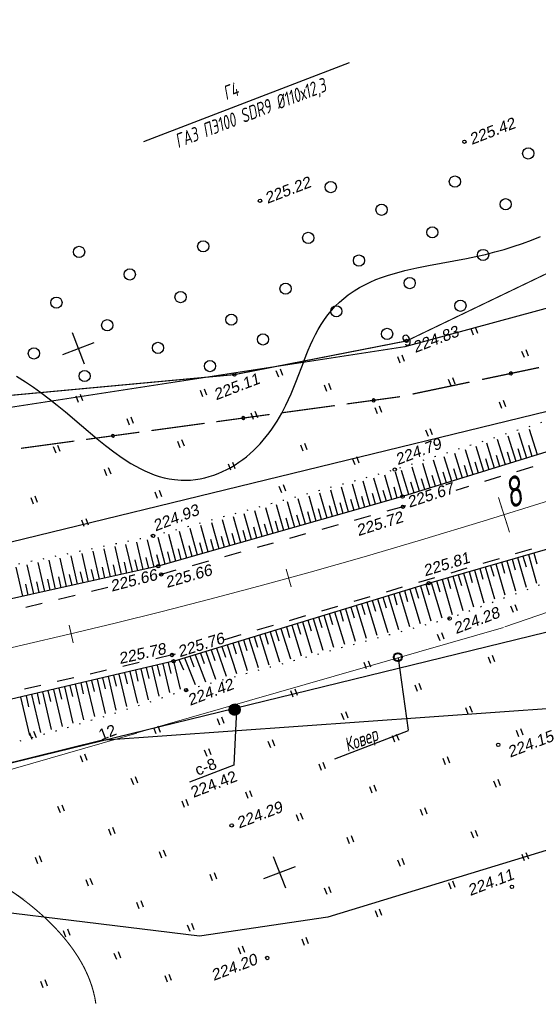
# Model space of a CAD drawing. Header units: millimetres. Extents: x -10 to 1169, y 1 to 1686.
# Tile 220 of 224: x 1000 to 1046, y 1523 to 1611. Entities that reach past the tile are written whole.
import ezdxf
from ezdxf.enums import TextEntityAlignment as Align
from ezdxf.lldxf.tags import DXFTag

# ---------------------------------------------------------------- set-up
doc = ezdxf.new("R2010")
doc.units = ezdxf.units.MM
for name, pattern in [('ADOT1', [1, 0, -1]), ('AHIDDEN1', [2, 0.5, -1.5]), ('AHIDDEN2', [3, 1.5, -1.5]), ('PHANTOM2', [1.25, 0.625, -0.125, 0.125, -0.125, 0.125, -0.125])]:
    doc.linetypes.add(name, pattern=pattern)
for name, color, linetype in [('CONTURS', 7, 'Continuous'), ('COORDS', 7, 'Continuous'), ('GPR_PICK', 7, 'Continuous'), ('IZOLINES', 32, 'Continuous'), ('PDIGIT', 170, 'Continuous'), ('PICKETS', 7, 'Continuous'), ('ОБЪЕКТЫ_АВТОДОРОГ', 7, 'Continuous'), ('ПИКЕТЫ2', 4, 'Continuous'), ('УЧАСТКИ', 7, 'Continuous')]:
    doc.layers.add(name, color=color, linetype=linetype)
doc.layers.add('СВЯЗЬ', color=170, linetype='Связь', lineweight=30)
doc.styles.add('GPR', font='isocpeui.ttf', dxfattribs={"width": 0.8})
doc.styles.get("Standard").update_dxf_attribs({"font": 'arial.ttf'})
tags = doc.linetypes.add('газ', pattern='A,42.7,-5.08,["Г",Standard,S=2.54,R=0,X=-2.54,Y=-1.27],-3.81', length=51.59).pattern_tags.tags
tags[6] = DXFTag(74, 10)
doc.linetypes.add('Связь', pattern='A,12.5,[130,ltypeshp.shx,S=1,R=-30,X=0,Y=0.9],1,[130,ltypeshp.shx,S=1,R=-30,X=0,Y=0.9],1,[130,ltypeshp.shx,S=1,R=-30,X=0,Y=0.9],4.5', length=19)

# ---------------------------------------------------------------- blocks, each defined once
blk = doc.blocks.new('401')
at = {"layer": 'CONTURS'}
for p, q in [((0, 0), (0, 1.2)), ((0.8, 0), (0.8, 1.2))]:
    blk.add_line(p, q, dxfattribs=at)
blk = doc.blocks.new('372')
at = {"layer": 'CONTURS'}
blk.add_circle((0, 0), 1, dxfattribs=at)
blk = doc.blocks.new('133')
at = {"layer": 'CONTURS', "color": 7, "linetype": 'Continuous', "const_width": 0.2}
for points in [[(-11, 0), (-2, 0)], [(0, 0), (9, 0)]]:
    blk.add_lwpolyline(points, dxfattribs=at)
at = {"layer": 'CONTURS', "color": 7, "linetype": 'Continuous', "const_width": 0.5}
blk.add_lwpolyline([(-6.79, 0, 1), (-6.29, 0, 1)], format="xyb", close=True, dxfattribs=at)
blk = doc.blocks.new('пкк')
at = {"layer": 'ОБЪЕКТЫ_АВТОДОРОГ', "lineweight": 15, "ltscale": 200}
blk.add_line((-0.011, -0.822), (-0.008, 0.805), dxfattribs=at)
blk = doc.blocks.new('пк')
at = {"layer": 'ОБЪЕКТЫ_АВТОДОРОГ', "linetype": 'Continuous', "lineweight": 25, "xscale": 2, "yscale": 2, "zscale": 2}
blk.add_blockref('пкк', (0.003, 0.008), dxfattribs=at)

msp = doc.modelspace()

# ---------------------------------------------------------------- hatches: boundary and pattern name
at = {"layer": 'ПИКЕТЫ2'}
h = msp.add_hatch(dxfattribs=at)
h.set_pattern_fill('ANSI31', color=0, scale=0.01, angle=21, style=0)
h.set_pattern_definition([(66, (-1897147.116057, -1313014.149998), (-0.02900506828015, 0.01291388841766), [])])
h.paths.add_polyline_path([(1019.32152, 1549.5741, 1), (1018.38794, 1549.21573, 1)])

# ---------------------------------------------------------------- linework, layer by layer
at = {"linetype": 'Continuous'}
msp.add_line((1029.0633, 1606.99399), (1010.74258, 1599.96133), dxfattribs=at)
at = {"linetype": 'Continuous', "lineweight": 40}
msp.add_circle((1033.39046, 1554.06456), 0.36213, dxfattribs=at)
at = {"color": 0}
msp.add_circle((1018.85473, 1549.39492), 0.5, dxfattribs=at)
at = {"layer": 'CONTURS', "color": 1, "linetype": 'газ', "lineweight": 15}
for p, q in [((1042.926, 1556.7808), (1124.29506, 1584.83743)), ((1010.03733, 1547.30234), (1042.80519, 1556.70756)), ((1010.13089, 1547.29718), (975.32099, 1537.24261))]:
    msp.add_line(p, q, dxfattribs=at)
at = {"layer": 'CONTURS', "lineweight": -2}
for p, q in [((1045.83227, 1572.09677), (1045.1324, 1574.35284)), ((1042.96688, 1571.20818), (1042.27523, 1573.43831)), ((1043.92201, 1571.50438), (1043.22763, 1573.74316)), ((1044.87714, 1571.80058), (1044.18003, 1574.048)), ((1040.1015, 1570.31959), (1039.41795, 1572.52374)), ((1041.05663, 1570.61579), (1040.37038, 1572.8286)), ((1042.01176, 1570.91199), (1041.32281, 1573.13345)), ((1044.39957, 1571.65248), (1044.10333, 1572.60759)), ((1045.3547, 1571.94867), (1045.05843, 1572.90378)), ((1037.23612, 1569.431), (1036.56064, 1571.60916)), ((1038.19125, 1569.7272), (1037.51308, 1571.91402)), ((1039.14638, 1570.0234), (1038.46552, 1572.21888)), ((1041.53419, 1570.76389), (1041.23798, 1571.71901)), ((1042.48932, 1571.06008), (1042.1931, 1572.0152)), ((1043.44445, 1571.35628), (1043.14822, 1572.3114)), ((1034.37074, 1568.54242), (1033.70333, 1570.69458)), ((1035.32587, 1568.83861), (1034.65577, 1570.99944)), ((1036.28099, 1569.13481), (1035.6082, 1571.3043)), ((1038.66881, 1569.8753), (1038.37261, 1570.83042)), ((1039.62394, 1570.1715), (1039.32774, 1571.12662)), ((1040.57907, 1570.46769), (1040.28286, 1571.42282)), ((1031.89194, 1567.82174), (1031.26367, 1570.00245)), ((1032.85361, 1568.09595), (1032.22616, 1570.26619)), ((1033.81528, 1568.37016), (1033.18865, 1570.52993)), ((1035.80343, 1568.98671), (1035.50723, 1569.94184)), ((1036.75856, 1569.28291), (1036.46236, 1570.23803)), ((1037.71369, 1569.5791), (1037.41749, 1570.53423)), ((1028.04526, 1566.7249), (1027.41057, 1568.94663)), ((1029.00693, 1566.99911), (1028.37444, 1569.21075)), ((1029.9686, 1567.27332), (1029.33803, 1569.47479)), ((1030.93027, 1567.54753), (1030.30118, 1569.73871)), ((1032.37277, 1567.95884), (1032.09548, 1568.91963)), ((1033.33444, 1568.23305), (1033.05625, 1569.19358)), ((1034.8483, 1568.69051), (1034.55211, 1569.64564)), ((1025.16025, 1565.90227), (1024.51812, 1568.15404)), ((1026.12192, 1566.17648), (1025.48234, 1568.41826)), ((1027.08359, 1566.45069), (1026.44651, 1568.68246)), ((1029.48776, 1567.13622), (1029.2126, 1568.09762)), ((1030.44943, 1567.41043), (1030.17378, 1568.37168)), ((1031.4111, 1567.68464), (1031.13471, 1568.64568)), ((1022.27524, 1565.07965), (1021.62557, 1567.36144)), ((1023.23691, 1565.35386), (1022.58968, 1567.62562)), ((1024.19858, 1565.62807), (1023.55388, 1567.88983)), ((1026.60275, 1566.31359), (1026.32833, 1567.2752)), ((1027.56442, 1566.5878), (1027.28983, 1567.54936)), ((1028.52609, 1566.86201), (1028.25127, 1567.8235)), ((1018.42856, 1563.98281), (1017.7717, 1566.30541)), ((1019.39023, 1564.25702), (1018.73451, 1566.56924)), ((1020.3519, 1564.53123), (1019.69787, 1566.83321)), ((1021.31357, 1564.80544), (1020.6616, 1567.09729)), ((1023.71774, 1565.49096), (1023.44368, 1566.45267)), ((1024.67941, 1565.76517), (1024.40523, 1566.72685)), ((1025.64108, 1566.03938), (1025.36679, 1567.00103)), ((1015.54355, 1563.16018), (1014.89022, 1565.51583)), ((1016.50522, 1563.43439), (1015.84903, 1565.77856)), ((1017.46689, 1563.7086), (1016.80974, 1566.04181)), ((1020.83273, 1564.66833), (1020.55928, 1565.63022)), ((1021.7944, 1564.94254), (1021.52068, 1565.90435)), ((1022.75607, 1565.21675), (1022.48215, 1566.17851)), ((1012.65853, 1562.33755), (1012.03724, 1564.73408)), ((1013.6202, 1562.61176), (1012.98254, 1564.99309)), ((1014.58188, 1562.88597), (1013.93425, 1565.25387)), ((1016.98605, 1563.5715), (1016.71572, 1564.53426)), ((1017.94772, 1563.8457), (1017.6761, 1564.80811)), ((1018.90939, 1564.11991), (1018.63691, 1565.08208)), ((1019.87106, 1564.39412), (1019.598, 1565.35612)), ((1007.7859, 1561.21871), (1007.2221, 1563.70814)), ((1008.7622, 1561.43516), (1008.19561, 1563.9102)), ((1009.73849, 1561.65161), (1009.16629, 1564.11168)), ((1010.71479, 1561.86806), (1010.13268, 1564.31229)), ((1011.69108, 1562.08451), (1011.09274, 1564.51161)), ((1014.10104, 1562.74887), (1013.83981, 1563.71414)), ((1015.06271, 1563.02308), (1014.79718, 1563.98718)), ((1016.02438, 1563.29729), (1015.75597, 1564.26059)), ((1003.88073, 1560.35292), (1003.31449, 1562.89713)), ((1004.85702, 1560.56937), (1004.29253, 1563.10011)), ((1005.83332, 1560.78582), (1005.27003, 1563.30299)), ((1006.80961, 1561.00227), (1006.24669, 1563.5057)), ((1011.20293, 1561.97628), (1010.96743, 1562.94815)), ((1012.17481, 1562.21103), (1011.92968, 1563.18052)), ((1013.13937, 1562.47466), (1012.88457, 1563.44165)), ((1043.57539, 1562.79056), (1043.85376, 1561.83009)), ((1044.05592, 1562.92873), (1044.81448, 1560.31436)), ((1044.53645, 1563.06689), (1044.8156, 1562.10664)), ((1045.01698, 1563.20506), (1045.75661, 1560.66582)), ((1045.49751, 1563.34322), (1045.77797, 1562.38335)), ((999.97555, 1559.48713), (999.40013, 1562.08472)), ((1000.95185, 1559.70358), (1000.37883, 1562.28784)), ((1001.92814, 1559.92003), (1001.35752, 1562.49097)), ((1002.90443, 1560.13647), (1002.33611, 1562.69407)), ((1007.29776, 1561.11049), (1007.07762, 1562.08596)), ((1008.27405, 1561.32694), (1008.05204, 1562.30198)), ((1009.25035, 1561.54339), (1009.0255, 1562.51778)), ((1010.22664, 1561.75983), (1009.99753, 1562.73324)), ((1040.6922, 1561.96158), (1040.97015, 1561.00098)), ((1041.17273, 1562.09974), (1041.99344, 1559.26202)), ((1041.65326, 1562.2379), (1041.93109, 1561.27727)), ((1042.13379, 1562.37607), (1042.93306, 1559.61252)), ((1042.61432, 1562.51423), (1042.89228, 1561.55364)), ((1043.09485, 1562.6524), (1043.87337, 1559.96329)), ((1003.39258, 1560.2447), (1003.1755, 1561.22085)), ((1004.36887, 1560.46115), (1004.1514, 1561.43721)), ((1005.34517, 1560.67759), (1005.12713, 1561.65353)), ((1006.32146, 1560.89404), (1006.10258, 1561.86979)), ((1037.80901, 1561.13259), (1038.08914, 1560.17263)), ((1038.28954, 1561.27075), (1039.17965, 1558.21243)), ((1038.77007, 1561.40892), (1039.0491, 1560.44863)), ((1039.2506, 1561.54708), (1040.11653, 1558.56189)), ((1039.73113, 1561.68525), (1040.00947, 1560.72476)), ((1040.21167, 1561.82341), (1041.05455, 1558.91179)), ((1000.4637, 1559.59535), (1000.24732, 1560.57167)), ((1001.43999, 1559.8118), (1001.22342, 1560.78807)), ((1002.41629, 1560.02825), (1002.19949, 1561.00447)), ((1034.93183, 1560.28323), (1035.21889, 1559.32532)), ((1035.40998, 1560.42945), (1036.33948, 1557.3152)), ((1035.88869, 1560.57377), (1036.17311, 1559.61507)), ((1036.36741, 1560.71809), (1037.2945, 1557.57424)), ((1036.84794, 1560.85626), (1037.12977, 1559.89679)), ((1037.32848, 1560.99442), (1038.24444, 1557.8636)), ((1032.06298, 1559.40592), (1032.35382, 1558.44914)), ((1032.54112, 1559.55214), (1033.45759, 1556.53354)), ((1033.01927, 1559.69836), (1033.30929, 1558.74134)), ((1033.49741, 1559.84458), (1034.42004, 1556.79458)), ((1033.97555, 1559.99079), (1034.26438, 1559.03341)), ((1034.45369, 1560.13701), (1035.38094, 1557.05521)), ((1029.19413, 1558.5286), (1029.48622, 1557.57221)), ((1029.67227, 1558.67482), (1030.56539, 1555.7491)), ((1030.15041, 1558.82104), (1030.44221, 1557.86456)), ((1030.62856, 1558.96726), (1031.52996, 1556.01071)), ((1031.1067, 1559.11348), (1031.3981, 1558.15688)), ((1031.58484, 1559.2597), (1032.49411, 1556.27221)), ((1026.32528, 1557.65128), (1026.6181, 1556.69511)), ((1026.80342, 1557.7975), (1027.67072, 1554.96399)), ((1027.28156, 1557.94372), (1027.57413, 1556.98747)), ((1027.7597, 1558.08994), (1028.63565, 1555.2257)), ((1028.23785, 1558.23616), (1028.53018, 1557.27984)), ((1028.71599, 1558.38238), (1029.60057, 1555.48742)), ((1023.45642, 1556.77396), (1023.75069, 1555.81824)), ((1023.93457, 1556.92018), (1024.77727, 1554.17922)), ((1024.41271, 1557.0664), (1024.70631, 1556.11047)), ((1024.89085, 1557.21262), (1025.74138, 1554.44071)), ((1025.36899, 1557.35884), (1025.66214, 1556.40277)), ((1025.84713, 1557.50506), (1026.70592, 1554.70232)), ((1020.58757, 1555.89664), (1020.88651, 1554.94237)), ((1021.06571, 1556.04286), (1021.89073, 1553.39629)), ((1021.54386, 1556.18908), (1021.84057, 1555.23412)), ((1022.022, 1556.3353), (1022.8515, 1553.65689)), ((1022.50014, 1556.48152), (1022.79538, 1555.5261)), ((1022.97828, 1556.62774), (1023.81386, 1553.91791)), ((1017.71872, 1555.01933), (1018.03377, 1554.07025)), ((1018.19686, 1555.16555), (1019.02828, 1552.61977)), ((1018.675, 1555.31177), (1018.98238, 1554.36018)), ((1019.15315, 1555.45798), (1019.97762, 1552.87733)), ((1019.63129, 1555.6042), (1019.93358, 1554.65099)), ((1020.10943, 1555.75042), (1020.93237, 1553.13633)), ((1014.84987, 1554.14201), (1015.21506, 1553.21108)), ((1015.32801, 1554.28823), (1016.24726, 1551.8646)), ((1015.80615, 1554.43445), (1016.15027, 1553.49552)), ((1016.28429, 1554.58067), (1017.15802, 1552.11212)), ((1016.76244, 1554.72689), (1017.08909, 1553.78174)), ((1017.24058, 1554.87311), (1018.08706, 1552.36435)), ((1010.98122, 1553.13366), (1011.20908, 1552.15997)), ((1011.46806, 1553.2476), (1012.09097, 1550.58589)), ((1011.95491, 1553.36154), (1012.18278, 1552.38785)), ((1012.44175, 1553.47547), (1013.04335, 1550.90488)), ((1012.9286, 1553.58941), (1013.15647, 1552.61572)), ((1013.41544, 1553.70335), (1013.99557, 1551.22452)), ((1013.89358, 1553.84957), (1014.28004, 1552.92726)), ((1014.37173, 1553.99579), (1015.33644, 1551.61693)), ((1007.5733, 1552.3361), (1008.27012, 1549.35836)), ((1008.06014, 1552.45004), (1008.288, 1551.47635)), ((1008.54699, 1552.56398), (1009.22659, 1549.65994)), ((1009.03383, 1552.67791), (1009.2617, 1551.70422)), ((1009.52068, 1552.79185), (1010.1823, 1549.96468)), ((1010.00753, 1552.90579), (1010.23539, 1551.9321)), ((1010.49437, 1553.01973), (1011.13664, 1550.27528)), ((1003.67854, 1551.42461), (1004.4356, 1548.18842)), ((1004.16538, 1551.53854), (1004.39318, 1550.56483)), ((1004.65223, 1551.65248), (1005.39595, 1548.47373)), ((1005.13907, 1551.76642), (1005.3669, 1550.79271)), ((1005.62592, 1551.88035), (1006.35457, 1548.76628)), ((1006.11276, 1551.99429), (1006.3406, 1551.02059)), ((1006.59961, 1552.10823), (1007.31317, 1549.05883)), ((1007.08645, 1552.22217), (1007.3143, 1551.24847)), ((999.78377, 1550.51311), (1000.58672, 1547.07557)), ((1000.27062, 1550.62705), (1000.49815, 1549.65327)), ((1000.75746, 1550.74098), (1001.54999, 1547.35018)), ((1001.24431, 1550.85492), (1001.47195, 1549.88117)), ((1001.73116, 1550.96886), (1002.5131, 1547.62474)), ((1002.218, 1551.08279), (1002.44572, 1550.10907)), ((1002.70485, 1551.19673), (1003.47479, 1547.90488)), ((1003.19169, 1551.31067), (1003.41946, 1550.33695))]:
    msp.add_line(p, q, dxfattribs=at)
at = {"layer": 'CONTURS', "lineweight": 25}
msp.add_line((1033.42407, 1553.96782), (1034.29958, 1547.55765), dxfattribs=at)
at = {"layer": 'CONTURS', "color": 0, "lineweight": -2}
msp.add_line((1034.31263, 1547.50674), (1027.7499, 1544.98755), dxfattribs=at)
at = {"layer": 'CONTURS', "linetype": 'AHIDDEN1', "const_width": 0.1}
for points in [[(1127.99531, 1610.79404), (1103.25575, 1605.39561), (1079.88404, 1598.37033), (1052.86864, 1591.2196), (1034.16366, 1582.22954), (1018.83063, 1579.23155)], [(925.9143, 1561.98315), (935.42519, 1561.30187), (945.3575, 1562.77939), (964.3016, 1570.76045), (992.40593, 1576.78317), (1018.83063, 1579.23155)]]:
    msp.add_lwpolyline(points, dxfattribs=at)
at = {"layer": 'CONTURS', "linetype": 'ADOT1'}
for points in [[(1127.12581, 1602.81551), (1103.96294, 1594.76068), (1078.33393, 1585.90593), (1055.6233, 1577.97329), (1033.11899, 1570.77003)], [(1131.98633, 1589.89949), (1106.82418, 1581.10934), (1083.81751, 1572.90988), (1058.36473, 1565.10288), (1038.00327, 1557.50751), (1014.52488, 1551.13965)]]:
    msp.add_lwpolyline(points, dxfattribs=at)
at = {"layer": 'CONTURS', "linetype": 'Continuous'}
for points in [[(1127.32464, 1599.55736), (1105.17267, 1591.98591), (1079.27209, 1582.95408), (1056.64639, 1575.45036), (1033.81528, 1568.37016)], [(1013.41544, 1553.70335), (1036.14036, 1560.65281), (1048.69984, 1564.26397), (1058.36837, 1567.38154), (1106.1958, 1583.80949), (1130.82975, 1592.15909)], [(1033.81528, 1568.37016), (1012.05069, 1562.16423), (989.30807, 1557.12211), (966.91421, 1553.26145), (943.04154, 1550.28764)]]:
    msp.add_lwpolyline(points, dxfattribs=at)
at = {"layer": 'CONTURS', "linetype": 'AHIDDEN2'}
for points in [[(1017.98505, 1555.64818), (1051.81951, 1565.62604), (1058.23111, 1567.83121), (1082.44962, 1576.1413), (1106.10998, 1584.43209), (1130.46918, 1593.24071)], [(1057.14, 1574.64528), (1056.87605, 1574.55628), (1038.55081, 1568.91436)], [(1034.08089, 1567.53818), (1033.84254, 1567.4648)], [(1013.27781, 1554.26), (1013.59562, 1554.35372)]]:
    msp.add_lwpolyline(points, dxfattribs=at)
at = {"layer": 'CONTURS', "linetype": 'ADOT1', "flags": 128}
for points in [[(943.27582, 1552.6485), (966.53279, 1556.15816), (988.82758, 1560.14575), (1011.57853, 1564.86758), (1033.11899, 1570.77003)], [(1014.52488, 1551.13965), (1012.21747, 1550.3651), (1009.90478, 1549.61239), (1007.5868, 1548.88152), (1005.26354, 1548.17251), (1002.93499, 1547.48535), (1000.60115, 1546.82003), (998.26202, 1546.17656), (995.91762, 1545.55494), (993.56792, 1544.95517), (991.21294, 1544.37725), (988.99252, 1543.85125), (986.7665, 1543.34088), (984.53526, 1542.84773), (982.29921, 1542.37339), (980.05876, 1541.91943), (977.81429, 1541.48743), (975.56622, 1541.07898), (973.31495, 1540.69565), (971.06087, 1540.33904), (968.80439, 1540.01072), (966.28051, 1539.67571), (963.75246, 1539.37139), (961.22025, 1539.09778), (958.68387, 1538.85486), (956.14332, 1538.64264), (953.59861, 1538.46111), (951.04974, 1538.31029), (948.4967, 1538.19016), (945.93949, 1538.10073), (943.37812, 1538.042)]]:
    msp.add_lwpolyline(points, dxfattribs=at)
at = {"layer": 'CONTURS', "linetype": 'AHIDDEN2', "flags": 128}
for points in [[(1033.84254, 1567.4648), (1012.31291, 1561.43368), (1011.9912, 1561.3555)], [(1007.5445, 1560.27481), (989.61715, 1555.91789), (971.79765, 1553.137)], [(1013.27781, 1554.26), (990.70372, 1549.02442), (990.19386, 1548.92808)]]:
    msp.add_lwpolyline(points, dxfattribs=at)
at = {"layer": 'CONTURS', "linetype": 'Continuous', "flags": 128}
msp.add_lwpolyline([(1013.41544, 1553.70335), (990.71752, 1548.39132), (968.22331, 1544.00798), (943.33128, 1540.41588)], dxfattribs=at)
at = {"layer": 'CONTURS', "color": 0, "lineweight": -2}
msp.add_lwpolyline([(1019.00334, 1549.37129), (1018.77558, 1544.45581), (1014.82621, 1542.93979)], dxfattribs=at)
at = {"layer": 'COORDS', "lineweight": -2}
for p, q in [((1005.48274, 1580.16724), (1004.40764, 1582.96799)), ((1003.54482, 1581.03006), (1006.34556, 1582.10517)), ((1023.40114, 1533.48822), (1022.32604, 1536.28896)), ((1021.46322, 1534.35104), (1024.26396, 1535.42615))]:
    msp.add_line(p, q, dxfattribs=at)
at = {"layer": 'IZOLINES'}
msp.add_lwpolyline([(999.41015, 1579.0923), (1000.20713, 1578.58839), (1000.92287, 1578.10387), (1001.58937, 1577.62636), (1001.58026, 1577.63321), (1002.32284, 1577.07338), (1003.05285, 1576.49747), (1003.77271, 1575.90904), (1005.19459, 1574.71086), (1006.6183, 1573.51506), (1007.34183, 1572.93154), (1008.07944, 1572.36642), (1008.83595, 1571.82779), (1009.61595, 1571.32548), (1010.42333, 1570.87153), (1010.83852, 1570.66693), (1011.26156, 1570.47993), (1011.69236, 1570.31263), (1012.13053, 1570.16714), (1012.57535, 1570.04543), (1013.02579, 1569.94923), (1013.4805, 1569.87985), (1014.07366, 1569.83114), (1014.08431, 1569.8307), (1014.08431, 1569.8307), (1014.08432, 1569.8307), (1014.08433, 1569.8307), (1014.08504, 1569.83213), (1014.5094, 1569.82533), (1014.93291, 1569.84385), (1015.35426, 1569.8858), (1015.77224, 1569.95057), (1016.18574, 1570.03741), (1016.59377, 1570.1455), (1016.99544, 1570.27392), (1017.38998, 1570.42175), (1017.7767, 1570.58807), (1018.15503, 1570.77194), (1018.52446, 1570.97243), (1018.88457, 1571.18866), (1019.23499, 1571.41974), (1019.57543, 1571.66484), (1019.90566, 1571.92314), (1020.2255, 1572.19385), (1020.53479, 1572.47621), (1020.83346, 1572.7695), (1021.12144, 1573.07302), (1021.39873, 1573.3861), (1021.66535, 1573.70809), (1021.92137, 1574.03837), (1022.16689, 1574.37634), (1022.40209, 1574.72141), (1022.62716, 1575.07301), (1023.04783, 1575.79321), (1023.42139, 1576.51123), (1023.42203, 1576.51254), (1023.42203, 1576.51254), (1023.42203, 1576.51254), (1023.42203, 1576.51254), (1023.42203, 1576.51254), (1023.42203, 1576.51254), (1023.42203, 1576.51255), (1023.42076, 1576.51329), (1023.66133, 1577.01604), (1023.8877, 1577.52522), (1024.30967, 1578.55615), (1025.03189, 1580.45471), (1025.02613, 1580.44293), (1025.40814, 1581.40053), (1025.61107, 1581.8743), (1025.82566, 1582.34274), (1026.05428, 1582.80427), (1026.29907, 1583.25712), (1026.5619, 1583.69933), (1026.84422, 1584.12884), (1027.14703, 1584.54354), (1027.47079, 1584.94139), (1027.81541, 1585.3205), (1028.18023, 1585.67934), (1028.56415, 1586.01675), (1028.96568, 1586.33207), (1029.22534, 1586.51817), (1029.49355, 1586.69735), (1029.49461, 1586.69803), (1029.49674, 1586.6994), (1029.49324, 1586.69935), (1029.96048, 1586.98114), (1030.44012, 1587.24024), (1030.93103, 1587.47629), (1031.43134, 1587.69078), (1031.93941, 1587.88537), (1032.45382, 1588.06183), (1032.97334, 1588.22197), (1033.49696, 1588.36764), (1034.02381, 1588.50074), (1034.55318, 1588.62312), (1035.08447, 1588.73667), (1036.11924, 1588.93869), (1036.11355, 1588.93716), (1039.50475, 1589.56548), (1040.34825, 1589.7437), (1041.18785, 1589.93879), (1042.02253, 1590.15324), (1042.85139, 1590.38842), (1043.67381, 1590.64452), (1044.48961, 1590.92042), (1045.29921, 1591.21366), (1046.10376, 1591.52032)], dxfattribs=at)
at = {"layer": 'IZOLINES', "const_width": 0.1}
msp.add_lwpolyline([(998.51571, 1533.50624), (998.90875, 1533.25252), (998.89193, 1533.26192), (999.28664, 1532.9972), (999.67487, 1532.72321), (1000.0574, 1532.44143), (1000.43417, 1532.15211), (1000.80506, 1531.8554), (1001.1699, 1531.55139), (1001.52848, 1531.24014), (1001.88052, 1530.92162), (1002.22569, 1530.59578), (1002.56359, 1530.26253), (1002.89374, 1529.92175), (1003.21563, 1529.57328), (1003.52862, 1529.21695), (1003.83203, 1528.8526), (1004.12509, 1528.48005), (1004.40693, 1528.09916), (1004.67663, 1527.70978), (1004.93317, 1527.31185), (1005.17544, 1526.90534), (1005.40231, 1526.49033), (1005.61257, 1526.06698), (1005.80499, 1525.63558), (1005.97834, 1525.19653), (1006.13143, 1524.75042), (1006.26312, 1524.29794), (1006.40666, 1523.6708), (1006.40683, 1523.66995), (1006.40716, 1523.66825), (1006.40629, 1523.66982), (1006.48474, 1523.20087), (1006.48494, 1523.19944), (1006.48533, 1523.19657)], dxfattribs=at)
at = {"layer": 'PICKETS', "color": 7, "lineweight": -2}
for centre in [(1039.32253, 1599.97603), (1021.11095, 1594.72159), (1034.16366, 1582.22954), (1018.83063, 1579.23155), (1033.11899, 1570.77003), (1033.81528, 1568.37016), (1033.84254, 1567.4648), (1011.57853, 1564.86758), (1012.05069, 1562.16423), (1012.31291, 1561.43368), (1036.14036, 1560.65281), (1038.00327, 1557.50751), (1013.27781, 1554.26), (1013.41544, 1553.70335), (1014.52488, 1551.13965), (1042.33962, 1546.25835), (1018.58615, 1539.07795), (1043.5574, 1533.60964), (1021.75122, 1527.27207)]:
    msp.add_circle(centre, 0.15, dxfattribs=at)
at = {"layer": 'ОБЪЕКТЫ_АВТОДОРОГ', "color": 0, "linetype": 'PHANTOM2', "lineweight": 15, "ltscale": 200}
msp.add_lwpolyline([(996.03238, 1554.25111), (1000.04627, 1555.15597), (1004.10566, 1556.10403), (1008.21766, 1557.09699), (1012.38933, 1558.13651), (1016.63662, 1559.22768), (1021.01087, 1560.38908), (1025.57228, 1561.64267), (1030.38106, 1563.01043), (1035.4974, 1564.51433), (1040.9815, 1566.17634), (1046.89357, 1568.01842)], dxfattribs=at)
at = {"layer": 'СВЯЗЬ', "color": 5, "linetype": 'Связь', "lineweight": 30}
msp.add_lwpolyline([(1140.17938, 1586.19975), (1135.18964, 1584.48787), (1078.1599, 1548.52569), (1066.45394, 1542.91172), (1027.16293, 1530.90976), (1015.71375, 1529.2217), (957.29678, 1536.35357), (952.16668, 1534.78451), (950.09809, 1528.67342), (940.49984, 1526.03079), (934.45956, 1528.92117), (931.89451, 1534.04127), (898.02976, 1533.2508), (861.27409, 1538.81666), (824.74606, 1550.10763), (804.72347, 1554.37155), (788.03299, 1555.34507), (752.03704, 1551.68887), (619.14119, 1544.95982), (587.69355, 1543.13491), (552.03439, 1543.13491)], dxfattribs=at)
at = {"layer": 'УЧАСТКИ', "color": 6, "linetype": 'Continuous', "lineweight": -2}
for p, q in [((1117.89143, 1604.46475), (1033.99818, 1581.69793)), ((1033.99818, 1581.69793), (937.99535, 1566.95433)), ((1059.84157, 1579.13944), (966.85761, 1556.5035)), ((970.1651, 1537.64631), (1065.27603, 1560.85235)), ((1090.61097, 1552.61443), (1006.96922, 1546.63259)), ((1006.96922, 1546.63259), (970.1651, 1537.64631))]:
    msp.add_line(p, q, dxfattribs=at)

# ---------------------------------------------------------------- block references
at = {"layer": 'CONTURS', "lineweight": -2, "yscale": 0.5}
for name, p, xscale, zscale, rotation in [('372', (1045.00892, 1598.93326), 0.5, 0.5, 21), ('372', (1038.47386, 1596.42468), 0.5, 0.5, 21), ('372', (1027.41697, 1595.92935), 0.5, 0.5, 21), ('372', (1031.93879, 1593.9161), 0.5, 0.5, 21), ('372', (1042.99567, 1594.41144), 0.5, 0.5, 21), ('372', (1025.40373, 1591.40753), 0.5, 0.5, 21), ('372', (1036.46061, 1591.90286), 0.5, 0.5, 21), ('372', (1016.04817, 1590.66016), 0.5, 0.5, 21), ('372', (1004.99129, 1590.16482), 0.5, 0.5, 21), ('372', (1029.92555, 1589.39429), 0.5, 0.5, 21), ('372', (1040.98243, 1589.88962), 0.5, 0.5, 21), ('372', (1009.51311, 1588.15158), 0.5, 0.5, 21), ('372', (1023.39049, 1586.88571), 0.5, 0.5, 21), ('372', (1034.44737, 1587.38104), 0.5, 0.5, 21), ('372', (1014.03493, 1586.13834), 0.5, 0.5, 21), ('372', (1002.97805, 1585.64301), 0.5, 0.5, 21), ('372', (1038.96919, 1585.3678), 0.5, 0.5, 21), ('372', (1018.55675, 1584.12509), 0.5, 0.5, 21), ('372', (1027.9123, 1584.87247), 0.5, 0.5, 21), ('372', (1007.49986, 1583.62976), 0.5, 0.5, 21), ('372', (1021.37724, 1582.36389), 0.5, 0.5, 21), ('372', (1032.43412, 1582.85922), 0.5, 0.5, 21), ('401', (1040.13926, 1582.75776), 0.5, 0.5, 21), ('372', (1012.02168, 1581.61652), 0.5, 0.5, 21), ('372', (1000.9648, 1581.12119), 0.5, 0.5, 21), ('401', (1044.66108, 1580.74451), 0.5, 0.5, 21), ('372', (1016.65351, 1579.98996), 0.5, 0.5, 21), ('401', (1033.6042, 1580.24918), 0.5, 0.5, 21), ('372', (1005.48662, 1579.10794), 0.5, 0.5, 21), ('401', (1022.77491, 1579.00535), 0.5, 0.5, 21), ('133', (1039.77314, 1578.56334), 0.5755993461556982, 0.575599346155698, 191.840549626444), ('401', (1038.12601, 1578.23594), 0.5, 0.5, 21), ('401', (1016.01225, 1577.24527), 0.5, 0.5, 21), ('401', (1027.06913, 1577.7406), 0.5, 0.5, 21), ('401', (1004.95537, 1576.74994), 0.5, 0.5, 21), ('133', (1027.77401, 1576.47392), 0.5323477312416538, 0.532347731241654, 187.7557439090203), ('401', (1042.64783, 1576.22269), 0.5, 0.5, 21), ('133', (1016.1695, 1574.89343), 0.5323477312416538, 0.532347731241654, 187.7557439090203), ('401', (1020.53407, 1575.23203), 0.5, 0.5, 21), ('401', (1031.59095, 1575.72736), 0.5, 0.5, 21), ('401', (1009.47719, 1574.7367), 0.5, 0.5, 21), ('133', (1004.56498, 1573.31294), 0.5323477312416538, 0.532347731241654, 187.7557439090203), ('401', (1036.11277, 1573.71412), 0.5, 0.5, 21), ('401', (1013.99901, 1572.72345), 0.5, 0.5, 21), ('401', (1002.94212, 1572.22812), 0.5, 0.5, 21), ('401', (1024.95115, 1572.40242), 0.5, 0.5, 21), ('401', (1029.57771, 1571.20554), 0.5, 0.5, 21), ('401', (1007.46394, 1570.21488), 0.5, 0.5, 21), ('401', (1018.52083, 1570.71021), 0.5, 0.5, 21), ('401', (1023.04264, 1568.69697), 0.5, 0.5, 21), ('401', (1000.92888, 1567.7063), 0.5, 0.5, 21), ('401', (1011.98576, 1568.20163), 0.5, 0.5, 21), ('401', (1005.4507, 1565.69306), 0.5, 0.5, 21), ('401', (1043.6825, 1558.03764), 0.5, 0.5, 21), ('401', (1037.14743, 1555.52906), 0.5, 0.5, 21), ('401', (1041.66925, 1553.51582), 0.5, 0.5, 21), ('401', (1030.61237, 1553.02049), 0.5, 0.5, 21), ('401', (1035.13419, 1551.00724), 0.5, 0.5, 21), ('401', (1024.07731, 1550.51191), 0.5, 0.5, 21), ('401', (1039.65601, 1548.994), 0.5, 0.5, 21), ('401', (1028.59913, 1548.49867), 0.5, 0.5, 21), ('401', (1011.87264, 1547.22375), 0.5, 0.5, 21), ('401', (1017.54224, 1548.00334), 0.5, 0.5, 21), ('401', (1000.81576, 1546.72842), 0.5, 0.5, 21), ('401', (1033.12095, 1546.48543), 0.5, 0.5, 21), ('401', (1044.17783, 1546.98076), 0.5, 0.5, 21), ('401', (1022.06406, 1545.99009), 0.5, 0.5, 21), ('401', (1005.33758, 1544.71518), 0.5, 0.5, 21), ('401', (1016.39446, 1545.21051), 0.5, 0.5, 21), ('401', (1026.58588, 1543.97685), 0.5, 0.5, 21), ('401', (1037.64276, 1544.47218), 0.5, 0.5, 21), ('401', (1009.8594, 1542.70193), 0.5, 0.5, 21), ('401', (1031.1077, 1541.96361), 0.5, 0.5, 21), ('401', (1042.16458, 1542.45894), 0.5, 0.5, 21), ('401', (1020.05082, 1541.46827), 0.5, 0.5, 21), ('401', (1003.32433, 1540.19336), 0.5, 0.5, 21), ('401', (1014.38121, 1540.68869), 0.5, 0.5, 21), ('401', (1024.57264, 1539.45503), 0.5, 0.5, 21), ('401', (1035.62952, 1539.95036), 0.5, 0.5, 21), ('401', (1007.84615, 1538.18011), 0.5, 0.5, 21), ('401', (1040.15134, 1537.93712), 0.5, 0.5, 21), ('401', (1029.09446, 1537.44179), 0.5, 0.5, 21), ('401', (1012.36797, 1536.16687), 0.5, 0.5, 21), ('401', (1044.67316, 1535.92387), 0.5, 0.5, 21), ('401', (1001.31109, 1535.67154), 0.5, 0.5, 21), ('401', (1033.61628, 1535.42854), 0.5, 0.5, 21), ('401', (1016.88979, 1534.15363), 0.5, 0.5, 21), ('401', (1005.83291, 1533.65829), 0.5, 0.5, 21), ('401', (1038.1381, 1533.4153), 0.5, 0.5, 21), ('401', (1027.08121, 1532.91997), 0.5, 0.5, 21), ('401', (1010.35473, 1531.64505), 0.5, 0.5, 21), ('401', (1031.60303, 1530.90672), 0.5, 0.5, 21), ('401', (1014.87655, 1529.63181), 0.5, 0.5, 21), ('401', (1003.81966, 1529.13648), 0.5, 0.5, 21), ('401', (1025.06797, 1528.39815), 0.5, 0.5, 21), ('401', (1008.34148, 1527.12323), 0.5, 0.5, 21), ('401', (1019.39837, 1527.61856), 0.5, 0.5, 21), ('401', (1001.80642, 1524.61466), 0.5, 0.5, 21), ('401', (1012.8633, 1525.10999), 0.5, 0.5, 21)]:
    msp.add_blockref(name, p, dxfattribs=dict(at, xscale=xscale, zscale=zscale, rotation=rotation))
at = {"layer": 'ОБЪЕКТЫ_АВТОДОРОГ', "color": 0, "linetype": 'PHANTOM2', "lineweight": 15}
for name, p, rotation in [('пк', (1042.85486, 1566.76004), 17.30601169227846), ('пкк', (1042.85486, 1566.76004), 17.30601169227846), ('пкк', (1023.6678, 1561.11927), 15.36696427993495), ('пкк', (1004.29608, 1556.15001), 13.57572959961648)]:
    msp.add_blockref(name, p, dxfattribs=dict(at, rotation=rotation))

# ---------------------------------------------------------------- texts
at = {"layer": 'GPR_PICK', "style": 'GPR', "width": 0.7}
for s, p in [('ГАЗ ПЭ100 SDR9 %%C110х12,3', (1020.47273, 1601.95063)), ('Г4', (1018.71077, 1603.89235)), ('Ковер', (1030.32238, 1546.15346))]:
    msp.add_text(s, height=1.25, rotation=21, dxfattribs=at).set_placement(p, align=Align.CENTER)
at = {"layer": 'PDIGIT', "color": 7, "lineweight": -2, "oblique": 10}
for s, rotation, p in [('225.42', 21, (1039.96851, 1599.68843)), ('225.22', 21, (1021.75693, 1594.43398)), ('224.83', 21, (1034.9331, 1581.15347)), ('225.11', 21, (1017.20106, 1576.93605)), ('224.79', 21, (1033.37856, 1571.16209)), ('225.67', 18.0656371, (1034.39956, 1567.36749)), ('224.93', 21, (1011.79004, 1565.25484)), ('225.72', 17.4692814, (1029.86773, 1564.84056)), ('225.81', 16.9912994, (1035.81249, 1561.25677)), ('225.66', 16.0033996, (1012.81444, 1560.22253)), ('225.66', 14.5574229, (1007.90106, 1559.89654)), ('224.28', 21, (1038.56748, 1556.10947)), ('225.76', 17.4740862, (1013.95247, 1554.05281)), ('225.78', 12.4806086, (1008.62239, 1553.448)), ('224.42', 21, (1014.86895, 1549.71918)), ('224.15', 21, (1043.38072, 1545.10685)), ('224.29', 21, (1019.23213, 1538.79035)), ('224.11', 21, (1039.83618, 1532.78815)), ('224.20', 21, (1016.97776, 1525.22151))]:
    msp.add_text(s, height=1, rotation=rotation, dxfattribs=at).set_placement(p)
at = {"layer": 'PDIGIT', "color": 7}
for s, p in [('с-8', (1015.54272, 1543.49063)), ('224.42', (1015.18727, 1541.52892))]:
    msp.add_text(s, height=1, rotation=21, dxfattribs=at).set_placement(p)
at = {"layer": 'ОБЪЕКТЫ_АВТОДОРОГ', "style": 'GPR', "width": 0.7}
msp.add_text('8', height=2.72246, rotation=17.3060117, dxfattribs=at).set_placement((1044.02031, 1567.4808), align=Align.CENTER)
at = {"layer": 'УЧАСТКИ', "color": 6, "lineweight": -2}
for s, p in [('9', (1033.99818, 1581.69793)), ('12', (1006.96922, 1546.63259))]:
    msp.add_text(s, height=1, rotation=21, dxfattribs=at).set_placement(p)

doc.saveas('drawing.dxf')
